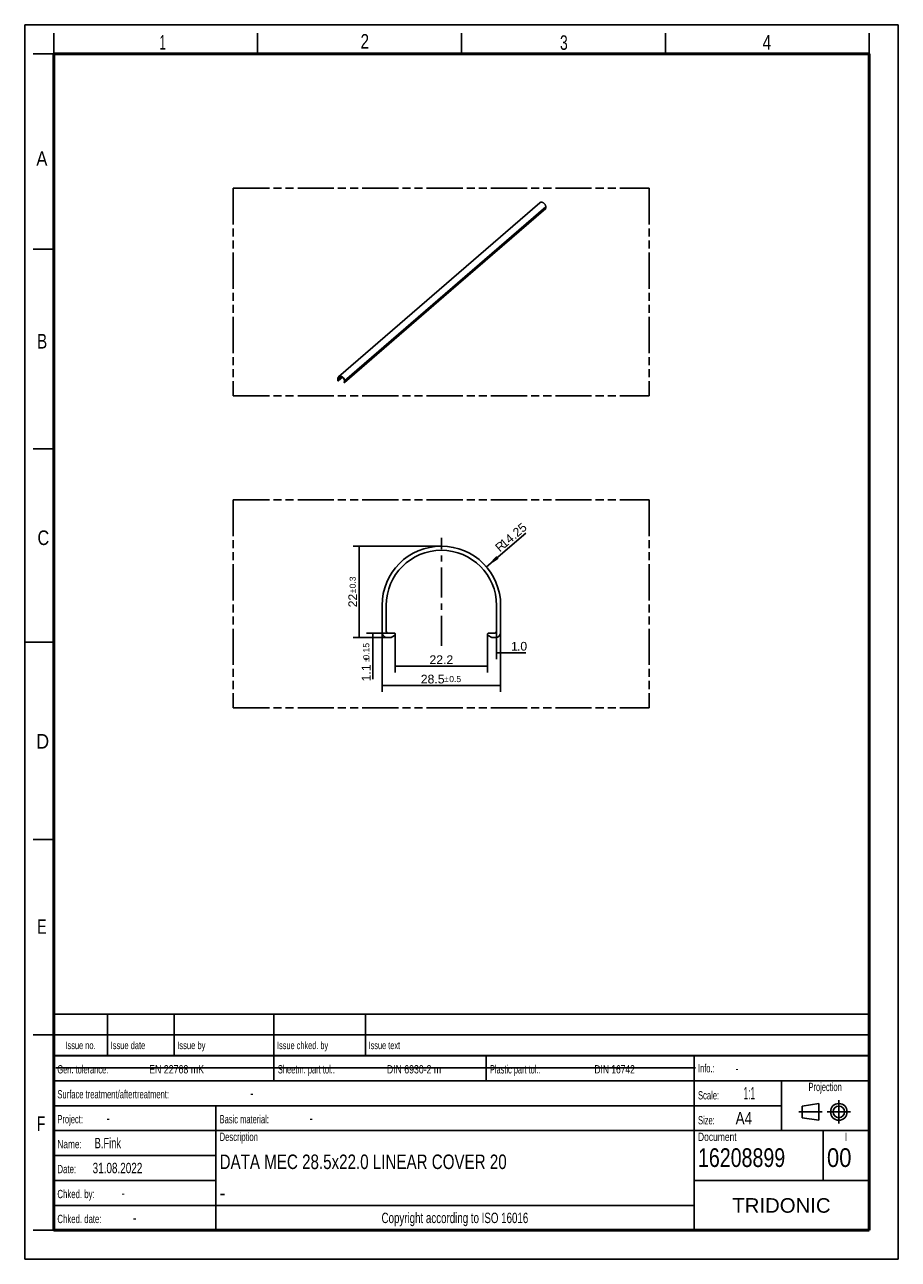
# Model space of a CAD drawing. Header units: millimetres. Extents: x 0 to 210, y 0 to 297.
import ezdxf
from ezdxf.enums import TextEntityAlignment as Align

# ---------------------------------------------------------------- set-up
doc = ezdxf.new("R2010")
doc.units = ezdxf.units.MM
doc.header["$LTSCALE"] = 19.36
doc.linetypes.add('CENTER', pattern=[0.6, 0.375, -0.075, 0.075, -0.075])
doc.linetypes.add('PHANTOM', pattern=[0.8, 0.45, -0.05, 0.1, -0.05, 0.1, -0.05])
doc.layers.get('0').update_dxf_attribs({"linetype": 'CONTINUOUS'})
for name, color, linetype in [('DEFAULT_1', 7, 'CENTER'), ('DEFAULT_3', 7, 'PHANTOM'), ('Z_DIM_2D', 7, 'CONTINUOUS'), ('Z_NOTICE', 7, 'CONTINUOUS'), ('Z_START_DATUMS', 7, 'CONTINUOUS')]:
    doc.layers.add(name, color=color, linetype=linetype)
doc.styles.get("Standard").update_dxf_attribs({"font": 'txt', "width": 0.7})
doc.styles.add('TEXTSTYLE_2', font='txt', dxfattribs={"width": 0.75})
doc.styles.add('TEXTSTYLE_3', font='helveticaneueltw1g-ltcn.otf')
doc.styles.add('TEXTSTYLE_4', font='gdt', dxfattribs={"width": 0.7})
doc.styles.add('TEXTSTYLE_5', font='arial.ttf')
doc.dimstyles.new('DIMSTYLE_1', dxfattribs={"dimtxt": 2.1, "dimasz": 3.5, "dimexe": 1.5, "dimexo": 0, "dimgap": 0.525, "dimtad": 1, "dimdsep": 46, "dimtxsty": 'TEXTSTYLE_3', "dimblk": '_FILLED', "dimblk1": '_FILLED', "dimblk2": '_FILLED', "dimcen": 0.09, "dimclrt": 5, "dimazin": 2, "dimtol": 1, "dimtp": 0.5, "dimtm": 0.5, "dimtfac": 1, "dimtofl": 0, "dimtmove": 0, "dimatfit": 3, "dimldrblk": '_FILLED', "dimfxl": 1, "dimtolj": 1, "dimarcsym": 0})
doc.dimstyles.new('DIMSTYLE_2', dxfattribs={"dimtxt": 2.1, "dimasz": 3.5, "dimexe": 1.5, "dimexo": 0, "dimgap": 0.525, "dimtad": 1, "dimdsep": 46, "dimtxsty": 'TEXTSTYLE_3', "dimblk": '_FILLED', "dimblk1": '_FILLED', "dimblk2": '_FILLED', "dimcen": 0.09, "dimclrt": 5, "dimazin": 2, "dimtp": 0.1, "dimtm": 0.1, "dimtfac": 1, "dimtofl": 0, "dimtmove": 0, "dimatfit": 3, "dimldrblk": '_FILLED', "dimfxl": 1, "dimtolj": 1, "dimarcsym": 0})
doc.dimstyles.new('DIMSTYLE_3', dxfattribs={"dimtxt": 2.1, "dimasz": 3.5, "dimexe": 1.5, "dimexo": 0, "dimgap": 0.525, "dimtad": 1, "dimdsep": 46, "dimtxsty": 'TEXTSTYLE_3', "dimblk": '_FILLED', "dimblk1": '_FILLED', "dimblk2": '_FILLED', "dimcen": 0.09, "dimclrt": 5, "dimazin": 2, "dimtol": 1, "dimtp": 0.3, "dimtm": 0.3, "dimtfac": 1, "dimtofl": 0, "dimtmove": 0, "dimatfit": 3, "dimldrblk": '_FILLED', "dimfxl": 1, "dimtolj": 1, "dimarcsym": 0})
doc.dimstyles.new('DIMSTYLE_4', dxfattribs={"dimtxt": 2.1, "dimasz": 3.5, "dimexe": 1.5, "dimexo": 0, "dimgap": 0.525, "dimtad": 1, "dimdsep": 46, "dimtxsty": 'TEXTSTYLE_3', "dimblk": '_FILLED', "dimblk1": '_FILLED', "dimblk2": '_FILLED', "dimcen": 0.09, "dimclrt": 5, "dimazin": 2, "dimtp": 0.2, "dimtm": 0.2, "dimtfac": 1, "dimtofl": 0, "dimtmove": 0, "dimatfit": 3, "dimldrblk": '_FILLED', "dimfxl": 1, "dimtolj": 1, "dimarcsym": 0})
doc.dimstyles.new('DIMSTYLE_5', dxfattribs={"dimtxt": 2.1, "dimasz": 3.5, "dimexe": 1.5, "dimexo": 0, "dimgap": 0.525, "dimtad": 1, "dimdsep": 46, "dimtxsty": 'TEXTSTYLE_3', "dimblk": '_FILLED', "dimblk1": '_FILLED', "dimblk2": '_FILLED', "dimcen": 0.09, "dimclrt": 5, "dimazin": 2, "dimtol": 1, "dimtp": 0.15, "dimtm": 0.15, "dimtfac": 1, "dimtofl": 0, "dimtmove": 0, "dimatfit": 3, "dimldrblk": '_FILLED', "dimfxl": 1, "dimtolj": 1, "dimarcsym": 0})
doc.dimstyles.new('DIMSTYLE_6', dxfattribs={"dimtxt": 2.1, "dimasz": 3.5, "dimexe": 1.5, "dimexo": 0, "dimgap": 0.525, "dimtad": 1, "dimdsep": 46, "dimtxsty": 'TEXTSTYLE_3', "dimblk": '_FILLED', "dimblk1": '_FILLED', "dimblk2": '_FILLED', "dimcen": 0.09, "dimclrt": 5, "dimazin": 2, "dimtp": 0.2, "dimtm": 0.2, "dimtfac": 1, "dimtofl": 0, "dimtmove": 0, "dimatfit": 3, "dimldrblk": '_FILLED', "dimfxl": 1, "dimtolj": 1, "dimarcsym": 0})

# ---------------------------------------------------------------- blocks, each defined once
blk = doc.blocks.new('PROJEKTIONSMETHODE_BL0', base_point=(192.31, 35.47))
at = {"color": 2, "linetype": 'CONTINUOUS'}
for p, q in [((186.91, 36.87), (190.91, 37.47)), ((186.91, 34.07), (186.91, 36.87)), ((190.91, 37.47), (190.91, 33.47)), ((190.91, 33.47), (186.91, 34.07))]:
    blk.add_line(p, q, dxfattribs=at)
for radius in [2, 1.4]:
    blk.add_circle((195.71, 35.47), radius, dxfattribs=at)
at = {"layer": 'DEFAULT_1', "color": 2, "linetype": 'CENTER'}
for p, q in [((195.71, 38.27), (195.71, 32.67)), ((191.71, 35.47), (186.11, 35.47)), ((192.91, 35.47), (198.5, 35.47))]:
    blk.add_line(p, q, dxfattribs=at)
blk = doc.blocks.new('*D0')
at = {"layer": 'Z_DIM_2D', "color": 2, "linetype": 'CONTINUOUS'}
for p, q in [((85.91, 150.76), (85.91, 136.51)), ((114.41, 150.76), (114.41, 136.51)), ((85.91, 138.01), (100.16, 138.01)), ((114.41, 138.01), (100.16, 138.01))]:
    blk.add_line(p, q, dxfattribs=at)
at = {"layer": 'Z_DIM_2D', "color": 5, "linetype": 'CONTINUOUS'}
for s, height, style, p in [('28.5', 2.1, 'TEXTSTYLE_3', (98.07, 138.53)), ('`', 1.47, 'TEXTSTYLE_4', (101.39, 138.85)), ('0.5', 1.47, 'TEXTSTYLE_3', (103.48, 138.85))]:
    blk.add_text(s, height=height, dxfattribs=dict(at, style=style)).set_placement(p, align=Align.CENTER)
blk = doc.blocks.new('_FILLED')
at = {"color": 0, "linetype": 'BYBLOCK'}
blk.add_solid([(0, 0), (-1, 0.125), (-1, -0.125)], dxfattribs=at)
blk = doc.blocks.new('_NONE')
blk = doc.blocks.new('*D1')
at = {"layer": 'Z_DIM_2D', "color": 2, "linetype": 'CONTINUOUS'}
for p, q in [((113.41, 151.06), (113.41, 144.4)), ((114.41, 150.76), (114.41, 144.4)), ((113.41, 145.9), (113.91, 145.9)), ((114.41, 145.9), (113.91, 145.9)), ((113.91, 145.9), (120.45, 145.9))]:
    blk.add_line(p, q, dxfattribs=at)
at = {"layer": 'Z_DIM_2D', "color": 5, "linetype": 'CONTINUOUS', "style": 'TEXTSTYLE_3'}
for s, p in [('1', (116.92, 146.43)), ('.0', (118.33, 146.43))]:
    blk.add_text(s, height=2.1, dxfattribs=at).set_placement(p)
blk = doc.blocks.new('*D2')
at = {"layer": 'Z_DIM_2D', "color": 2, "linetype": 'CONTINUOUS'}
for p, q in [((100.16, 171.56), (78.92, 171.56)), ((80.42, 171.56), (80.42, 160.56)), ((80.42, 149.56), (80.42, 160.56)), ((87.11, 149.56), (78.92, 149.56))]:
    blk.add_line(p, q, dxfattribs=at)
at = {"layer": 'Z_DIM_2D', "color": 5, "linetype": 'CONTINUOUS'}
for s, height, style, p in [('0.3', 1.47, 'TEXTSTYLE_3', (79.58, 162.83)), ('`', 1.47, 'TEXTSTYLE_4', (79.58, 160.74)), ('22', 2.1, 'TEXTSTYLE_3', (79.9, 158.47))]:
    blk.add_text(s, height=height, rotation=90, dxfattribs=dict(at, style=style)).set_placement(p, align=Align.CENTER)
blk = doc.blocks.new('*D3')
at = {"layer": 'Z_DIM_2D', "color": 2, "linetype": 'CONTINUOUS'}
blk.add_line((110.99, 166.58), (120.5, 174.72), dxfattribs=at)
at = {"layer": 'Z_DIM_2D', "color": 2, "linetype": 'CONTINUOUS', "xscale": 3.5, "yscale": 3.5, "zscale": 3.5, "rotation": 220.555829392}
blk.add_blockref('_FILLED', (110.99, 166.58), dxfattribs=at)
at = {"layer": 'Z_DIM_2D', "color": 5, "linetype": 'CONTINUOUS', "style": 'TEXTSTYLE_3'}
for s, p in [('14.25', (115.34, 170.99)), ('R', (114.22, 170.03))]:
    blk.add_text(s, height=2.1, rotation=40.5558, dxfattribs=at).set_placement(p)
blk = doc.blocks.new('*D4')
at = {"layer": 'Z_DIM_2D', "color": 2, "linetype": 'CONTINUOUS'}
for p, q in [((87.31, 150.66), (82.17, 150.66)), ((87.11, 149.56), (82.17, 149.56)), ((83.67, 150.66), (83.67, 150.11)), ((83.67, 149.56), (83.67, 150.11)), ((83.67, 150.11), (83.67, 139.57))]:
    blk.add_line(p, q, dxfattribs=at)
at = {"layer": 'Z_DIM_2D', "color": 5, "linetype": 'CONTINUOUS'}
for s, height, style, p in [('0.15', 1.47, 'TEXTSTYLE_3', (82.83, 148.27)), ('1.1', 2.1, 'TEXTSTYLE_3', (83.14, 143.1)), ('`', 1.47, 'TEXTSTYLE_4', (82.83, 144.81))]:
    blk.add_text(s, height=height, rotation=90, dxfattribs=dict(at, style=style)).set_placement(p, align=Align.RIGHT)
blk = doc.blocks.new('*D5')
at = {"layer": 'Z_DIM_2D', "color": 2, "linetype": 'CONTINUOUS'}
for p, q in [((89.06, 150.36), (89.06, 141.16)), ((111.26, 150.36), (111.26, 141.16)), ((89.06, 142.66), (100.16, 142.66)), ((111.26, 142.66), (100.16, 142.66))]:
    blk.add_line(p, q, dxfattribs=at)
at = {"layer": 'Z_DIM_2D', "color": 5, "linetype": 'CONTINUOUS', "style": 'TEXTSTYLE_3'}
blk.add_text('22.2', height=2.1, dxfattribs=at).set_placement((100.16, 143.19), align=Align.CENTER)

msp = doc.modelspace()

# ---------------------------------------------------------------- linework, layer by layer
at = {"color": 2, "linetype": 'CONTINUOUS'}
for p, q in [((0, 0), (0, 297)), ((0, 297), (210, 297)), ((210, 0), (210, 297)), ((7, 290), (7, 295)), ((56, 290), (56, 295)), ((105, 290), (105, 295)), ((154, 290), (154, 295)), ((203, 290), (203, 295)), ((7, 290), (2, 290)), ((7, 243), (2, 243)), ((7, 195), (2, 195)), ((0, 148.5), (7, 148.5)), ((7, 101), (2, 101)), ((6.914, 48.96), (6.914, 58.96)), ((6.914, 58.96), (202.914, 58.96)), ((19.914, 48.96), (19.914, 58.96)), ((35.914, 48.96), (35.914, 58.96)), ((59.914, 48.96), (59.914, 58.96)), ((81.914, 48.96), (81.914, 58.96)), ((202.914, 48.96), (202.914, 58.96)), ((7, 54), (2, 54)), ((6.914, 53.96), (202.914, 53.96)), ((6.914, 6.96), (6.914, 48.96)), ((6.914, 48.96), (202.914, 48.96)), ((6.914, 48.96), (202.914, 48.96)), ((59.914, 42.96), (59.914, 48.96)), ((110.914, 42.96), (110.914, 48.96)), ((160.914, 6.96), (160.914, 48.96)), ((202.914, 6.96), (202.914, 48.96)), ((6.914, 42.96), (202.914, 42.96)), ((181.914, 30.96), (181.914, 42.96)), ((6.914, 36.96), (181.914, 36.96)), ((45.914, 6.96), (45.914, 36.96)), ((6.914, 30.96), (202.914, 30.96)), ((191.914, 18.96), (191.914, 30.96)), ((6.914, 24.96), (45.914, 24.96)), ((6.914, 18.96), (45.914, 18.96)), ((160.914, 18.96), (202.914, 18.96)), ((6.914, 12.96), (160.914, 12.96)), ((7, 7), (2, 7)), ((6.914, 6.96), (202.914, 6.96)), ((0, 0), (210, 0))]:
    msp.add_line(p, q, dxfattribs=at)
at = {"color": 7, "linetype": 'CONTINUOUS'}
for p, q in [((75.466, 212.3), (123.799, 254.157)), ((76.894, 210.925), (125.227, 252.783)), ((125.244, 253.201), (125.244, 252.823)), ((75.266, 211.441), (75.266, 211.819)), ((75.323, 211.802), (75.323, 211.442)), ((75.379, 211.339), (75.335, 211.352)), ((75.346, 211.412), (75.43, 211.388)), ((75.39, 211.339), (75.439, 211.353)), ((75.443, 211.355), (76.404, 212.187)), ((76.733, 211.005), (76.853, 211.109)), ((76.738, 210.978), (76.786, 210.936)), ((76.746, 211.008), (76.83, 210.983)), ((76.842, 210.917), (76.798, 210.929)), ((76.853, 211), (76.853, 211.361)), ((76.911, 211.344), (76.911, 210.966)), ((85.909, 150.762), (85.909, 157.312)), ((86.909, 157.312), (86.909, 151.062)), ((113.409, 151.062), (113.409, 157.312)), ((114.409, 157.312), (114.409, 150.762)), ((87.866, 149.562), (87.109, 149.562)), ((87.309, 150.662), (88.759, 150.662)), ((88.066, 149.616), (88.909, 150.102)), ((111.409, 150.102), (112.252, 149.616)), ((111.559, 150.662), (113.009, 150.662)), ((113.209, 149.562), (112.452, 149.562)), ((7.468, 46.042), (161.268, 46.042))]:
    msp.add_line(p, q, dxfattribs=at)
at = {"color": 9, "linetype": 'CONTINUOUS'}
for p, q in [((76.911, 211.344), (125.244, 253.201)), ((125.244, 252.823), (76.911, 210.966)), ((75.323, 211.802), (75.979, 212.37)), ((76.278, 212.268), (75.323, 211.442)), ((75.346, 211.412), (76.312, 212.248)), ((76.376, 212.207), (75.43, 211.388)), ((76.746, 211.008), (76.853, 211.1)), ((76.853, 211.003), (76.83, 210.983))]:
    msp.add_line(p, q, dxfattribs=at)
at = {"color": 7, "linetype": 'CONTINUOUS'}
for points, const_width in [([(7, 7), (7, 290)], 0.7), ([(7, 290), (203, 290)], 0.7), ([(203, 7), (203, 290)], 0.7), ([(7, 49), (203, 49)], 0.5), ([(7, 7), (203, 7)], 0.7)]:
    msp.add_lwpolyline(points, dxfattribs=dict(at, const_width=const_width))
for centre, radius, start, end in [((100.159, 157.312), 14.25, 0, 180), ((100.159, 157.312), 13.25, 0, 180), ((87.109, 150.762), 1.2, 180, 270), ((87.309, 151.062), 0.4, 180, 270), ((87.866, 149.962), 0.4, 270, 300), ((88.759, 150.362), 0.3, 300, 90), ((111.559, 150.362), 0.3, 90, 240), ((112.452, 149.962), 0.4, 240, 270), ((113.009, 151.062), 0.4, 270, 360), ((113.209, 150.762), 1.2, 270, 360)]:
    msp.add_arc(centre, radius, start, end, dxfattribs=at)
for points, knots in [([(123.799, 254.157), (123.813, 254.169), (123.841, 254.191), (123.887, 254.22), (123.937, 254.245), (123.989, 254.265), (124.043, 254.28), (124.119, 254.294), (124.219, 254.298), (124.343, 254.284), (124.468, 254.25), (124.591, 254.198), (124.711, 254.129), (124.824, 254.044), (124.962, 253.912), (125.077, 253.758), (125.162, 253.59), (125.209, 253.46), (125.237, 253.331), (125.244, 253.244), (125.244, 253.201)], [0, 0, 0, 0, 0.0259293, 0.0519738, 0.0782445, 0.1048444, 0.1318655, 0.1593859, 0.2161103, 0.2753821, 0.3372535, 0.4015469, 0.4678938, 0.5357787, 0.6045838, 0.7420087, 0.8094983, 0.8752844, 0.9388904, 1, 1, 1, 1]), ([(125.244, 252.823), (125.244, 252.819), (125.243, 252.811), (125.24, 252.8), (125.235, 252.791), (125.23, 252.785), (125.227, 252.783)], [0, 0, 0, 0, 0.2663023, 0.5195433, 0.7625831, 1, 1, 1, 1]), ([(75.466, 212.3), (75.45, 212.286), (75.42, 212.256), (75.379, 212.206), (75.345, 212.151), (75.316, 212.091), (75.294, 212.028), (75.277, 211.961), (75.268, 211.891), (75.266, 211.843), (75.266, 211.819)], [0, 0, 0, 0, 0.1183828, 0.2374903, 0.3580115, 0.4805674, 0.6056864, 0.7337864, 0.8651654, 1, 1, 1, 1]), ([(75.266, 211.441), (75.266, 211.431), (75.269, 211.417), (75.277, 211.399), (75.286, 211.386), (75.296, 211.374), (75.312, 211.361), (75.325, 211.354), (75.335, 211.352)], [0, 0, 0, 0, 0.2376483, 0.3645777, 0.494405, 0.6250313, 0.7542742, 1, 1, 1, 1]), ([(75.323, 211.802), (75.323, 211.825), (75.325, 211.869), (75.334, 211.934), (75.349, 211.997), (75.37, 212.056), (75.397, 212.111), (75.429, 212.162), (75.467, 212.209), (75.495, 212.236), (75.51, 212.249)], [0, 0, 0, 0, 0.1348346, 0.2662136, 0.3943136, 0.5194326, 0.6419885, 0.7625097, 0.8816172, 1, 1, 1, 1]), ([(75.346, 211.412), (75.343, 211.413), (75.337, 211.416), (75.33, 211.423), (75.325, 211.432), (75.323, 211.438), (75.323, 211.442)], [0, 0, 0, 0, 0.2460846, 0.5056166, 0.7620046, 1, 1, 1, 1]), ([(75.379, 211.339), (75.381, 211.338), (75.384, 211.338), (75.388, 211.338), (75.39, 211.339)], [0, 0, 0, 0, 0.5187267, 1, 1, 1, 1]), ([(75.443, 211.355), (75.444, 211.356), (75.446, 211.358), (75.448, 211.363), (75.447, 211.368), (75.446, 211.373), (75.443, 211.378), (75.439, 211.384), (75.434, 211.387), (75.43, 211.388)], [0, 0, 0, 0, 0.1043959, 0.2147106, 0.334325, 0.4633001, 0.5989896, 0.7371008, 1, 1, 1, 1]), ([(75.439, 211.353), (75.44, 211.353), (75.441, 211.354), (75.443, 211.355), (75.443, 211.355)], [0, 0, 0, 0, 0.5051457, 1, 1, 1, 1]), ([(76.911, 211.344), (76.911, 211.386), (76.904, 211.473), (76.876, 211.603), (76.829, 211.732), (76.745, 211.901), (76.629, 212.055), (76.491, 212.186), (76.378, 212.271), (76.258, 212.341), (76.135, 212.393), (76.01, 212.426), (75.887, 212.441), (75.786, 212.436), (75.71, 212.422), (75.656, 212.407), (75.604, 212.387), (75.555, 212.363), (75.509, 212.334), (75.48, 212.311), (75.466, 212.3)], [0, 0, 0, 0, 0.0611096, 0.1247156, 0.1905017, 0.2579913, 0.3954162, 0.4642213, 0.5321063, 0.5984532, 0.6627465, 0.724618, 0.7838898, 0.8406141, 0.8681346, 0.8951556, 0.9217555, 0.9480262, 0.9740707, 1, 1, 1, 1]), ([(75.51, 212.249), (75.523, 212.26), (75.549, 212.281), (75.592, 212.308), (75.638, 212.331), (75.686, 212.349), (75.737, 212.363), (75.808, 212.376), (75.901, 212.38), (76.015, 212.367), (76.131, 212.336), (76.246, 212.287), (76.358, 212.223), (76.463, 212.144), (76.592, 212.021), (76.698, 211.878), (76.777, 211.722), (76.821, 211.601), (76.847, 211.481), (76.853, 211.4), (76.853, 211.361)], [0, 0, 0, 0, 0.0259293, 0.0519738, 0.0782445, 0.1048444, 0.1318655, 0.1593859, 0.2161103, 0.2753821, 0.3372535, 0.4015469, 0.4678938, 0.5357787, 0.6045838, 0.7420087, 0.8094983, 0.8752844, 0.9388904, 1, 1, 1, 1]), ([(76.733, 211.005), (76.733, 211.005), (76.731, 211.003), (76.73, 211), (76.729, 210.997), (76.729, 210.995)], [0, 0, 0, 0, 0.2380212, 0.4816797, 1, 1, 1, 1]), ([(76.729, 210.995), (76.729, 210.992), (76.731, 210.985), (76.735, 210.98), (76.738, 210.978)], [0, 0, 0, 0, 0.4817901, 1, 1, 1, 1]), ([(76.746, 211.008), (76.744, 211.008), (76.74, 211.009), (76.736, 211.007), (76.734, 211.006), (76.733, 211.005)], [0, 0, 0, 0, 0.5240914, 0.7659654, 1, 1, 1, 1]), ([(76.786, 210.936), (76.787, 210.935), (76.791, 210.932), (76.795, 210.93), (76.798, 210.929)], [0, 0, 0, 0, 0.2591342, 1, 1, 1, 1]), ([(76.848, 210.986), (76.846, 210.985), (76.844, 210.984), (76.839, 210.982), (76.835, 210.982), (76.832, 210.983), (76.83, 210.983)], [0, 0, 0, 0, 0.2497135, 0.4996106, 0.7497247, 1, 1, 1, 1]), ([(76.842, 210.917), (76.847, 210.915), (76.856, 210.913), (76.87, 210.914), (76.883, 210.918), (76.891, 210.923), (76.894, 210.925)], [0, 0, 0, 0, 0.2709664, 0.5256493, 0.7667315, 1, 1, 1, 1]), ([(76.853, 211), (76.853, 210.997), (76.853, 210.993), (76.85, 210.989), (76.849, 210.987), (76.848, 210.986)], [0, 0, 0, 0, 0.5183203, 0.7619788, 1, 1, 1, 1]), ([(76.894, 210.925), (76.897, 210.928), (76.902, 210.933), (76.907, 210.943), (76.91, 210.954), (76.911, 210.962), (76.911, 210.966)], [0, 0, 0, 0, 0.2374169, 0.4804567, 0.7336977, 1, 1, 1, 1])]:
    msp.add_open_spline(points, degree=3, knots=knots, dxfattribs=at)
at = {"layer": 'DEFAULT_3', "color": 7, "linetype": 'PHANTOM'}
for p, q in [((50.129, 257.68), (50.129, 207.68)), ((50.129, 257.68), (150.129, 257.68)), ((150.129, 257.68), (150.129, 207.68)), ((50.129, 207.68), (150.129, 207.68)), ((50.129, 182.68), (50.129, 132.68)), ((50.129, 182.68), (150.129, 182.68)), ((150.129, 182.68), (150.129, 132.68))]:
    msp.add_line(p, q, dxfattribs=at)
at = {"layer": 'DEFAULT_3', "color": 3, "linetype": 'PHANTOM'}
msp.add_line((50.129, 132.68), (150.129, 132.68), dxfattribs=at)
at = {"layer": 'Z_START_DATUMS', "color": 7, "linetype": 'CENTER'}
msp.add_line((100.159, 147.562), (100.159, 173.562), dxfattribs=at)

# ---------------------------------------------------------------- block references
at = {"color": 2, "linetype": 'CONTINUOUS'}
msp.add_blockref('PROJEKTIONSMETHODE_BL0', (192.305, 35.47), dxfattribs=at)

# ---------------------------------------------------------------- texts
at = {"color": 5, "linetype": 'CONTINUOUS', "style": 'TEXTSTYLE_2'}
for s, width, p in [('1', 0.571429, (32.414, 291)), ('2', 0.785714, (80.731, 291.24)), ('3', 0.714286, (128.684, 290.943)), ('4', 0.785714, (177.383, 290.991)), ('A', 0.857143, (2.787, 263.048)), ('B', 0.785714, (2.959, 219.099)), ('C', 0.833333, (3.07, 171.834)), ('D', 0.904762, (2.807, 122.857)), ('E', 0.714286, (3.002, 78.302)), ('F', 0.714286, (2.922, 30.897))]:
    msp.add_text(s, height=3.5, dxfattribs=dict(at, width=width)).set_placement(p)
at = {"layer": 'Z_NOTICE', "color": 5, "linetype": 'CONTINUOUS', "style": 'TEXTSTYLE_2'}
for s, height, width, p in [('Issue no.', 1.8, 0.719577, (13.414, 50.56)), ('Projection', 2, 0.671429, (192.414, 40.46)), ('I', 2, 0.833333, (197.414, 28.46)), ('Copyright according to ISO 16016', 2.5, 0.700149, (103.414, 8.71))]:
    msp.add_text(s, height=height, dxfattribs=dict(at, width=width)).set_placement(p, align=Align.CENTER)
for s, height, width, p in [('Issue date ', 1.8, 0.725108, (20.664, 50.56)), ('Issue by ', 1.8, 0.732804, (36.664, 50.56)), ('Issue chked. by', 1.8, 0.711111, (60.664, 50.56)), ('Issue text ', 1.8, 0.712121, (82.664, 50.56)), ('Gen. tolerance:', 2, 0.669841, (7.851, 44.71)), ('EN 22768 mK', 2, 0.792208, (29.911, 44.71)), ('Sheetm. part tol.:', 2, 0.67328, (60.851, 44.71)), ('DIN 6930-2 m', 2, 0.78373, (87.053, 44.71)), ('Plastic part tol.:', 2, 0.642857, (111.851, 44.71)), ('DIN 16742', 2, 0.759259, (136.958, 44.71)), ('Info.: ', 2, 0.64966, (161.851, 44.96)), ('Surface treatment/aftertreatment: ', 2, 0.681373, (7.851, 38.71)), ('-', 2.5, 0.714286, (54.184, 38.71)), ('Scale:  ', 2, 0.684524, (161.851, 38.46)), ('1:1', 3, 0.5, (172.803, 38.46)), ('Project: ', 2, 0.656085, (7.851, 32.71)), ('-', 2.5, 0.714286, (19.661, 32.71)), ('Basic material: ', 2, 0.675595, (46.851, 32.71)), ('-', 2.5, 0.714286, (68.47, 32.71)), ('Size: ', 2, 0.678571, (161.851, 32.46)), (' A4', 3, 0.809524, (169.994, 32.46)), ('Description', 2, 0.688312, (46.851, 28.46)), ('Document', 2, 0.761905, (161.851, 28.46)), ('Name: ', 2, 0.746032, (7.851, 26.71)), ('B.Fink', 2.5, 0.670635, (16.803, 26.71)), ('16208899', 4.5, 0.782738, (161.851, 22.21)), ('00', 4.5, 0.880952, (192.851, 22.21)), ('Date: ', 2, 0.706349, (7.851, 20.71)), ('31.08.2022', 2.5, 0.714286, (16.327, 20.71)), ('Chked. by: ', 2, 0.701299, (7.851, 14.71)), ('-', 2.5, 0.714286, (23.28, 14.71)), ('Chked. date: ', 2, 0.699634, (7.851, 8.71)), ('-', 2.5, 0.714286, (26.042, 8.71))]:
    msp.add_text(s, height=height, dxfattribs=dict(at, width=width)).set_placement(p)
at = {"layer": 'Z_NOTICE', "color": 5, "linetype": 'CONTINUOUS', "width": 0.714286}
msp.add_text('-', height=1.8, dxfattribs=at).set_placement((170.946, 44.96))
at = {"layer": 'Z_NOTICE', "color": 7, "linetype": 'CONTINUOUS', "style": 'TEXTSTYLE_2'}
for s, width, p in [('DATA MEC 28.5x22.0 LINEAR COVER 20', 0.778011, (46.851, 21.71)), ('-', 0.904762, (46.851, 14.21))]:
    msp.add_text(s, height=3.5, dxfattribs=dict(at, width=width)).set_placement(p)
at = {"layer": 'Z_NOTICE', "color": 5, "linetype": 'CONTINUOUS', "style": 'TEXTSTYLE_5'}
msp.add_text('TRIDONIC', height=3.5, dxfattribs=at).set_placement((181.914, 11.21), align=Align.CENTER)

# ---------------------------------------------------------------- dimensions: what is measured, and where the dimension line sits
at = {"layer": 'Z_DIM_2D', "color": 2, "linetype": 'CONTINUOUS'}
dim = msp.add_radius_dim(center=(100.159, 157.312), mpoint=(110.986, 166.577), text='R<>', dimstyle='DIMSTYLE_4', override={"dimpost": '<>'}, dxfattribs=at)
dim.commit()
dim.dimension.update_dxf_attribs({"geometry": '*D3', "text_midpoint": (117.529, 172.176), "dimtype": 164})
for base, p1, p2, angle, dimstyle, picture, middle in [((80.425, 171.562), (87.109, 149.562), (100.159, 171.562), 90, 'DIMSTYLE_3', '*D2', (80.425, 160.562)), ((83.67, 149.562), (87.309, 150.662), (87.109, 149.562), 270, 'DIMSTYLE_5', '*D4', (83.67, 143.918))]:
    dim = msp.add_linear_dim(base=base, p1=p1, p2=p2, angle=angle, dimstyle=dimstyle, override={"dimblk1": 'NONE', "dimblk2": 'NONE', "dimsah": 1}, dxfattribs=at)
    dim.commit()
    dim.dimension.update_dxf_attribs({"geometry": picture, "text_midpoint": middle, "dimtype": 160})
for base, p1, p2, dimstyle, picture, middle in [((114.409, 138.009), (85.909, 150.762), (114.409, 150.762), 'DIMSTYLE_1', '*D0', (100.159, 138.009)), ((111.259, 142.66), (89.059, 150.362), (111.259, 150.362), 'DIMSTYLE_6', '*D5', (100.155, 142.66))]:
    dim = msp.add_linear_dim(base=base, p1=p1, p2=p2, dimstyle=dimstyle, override={"dimblk1": 'NONE', "dimblk2": 'NONE', "dimsah": 1}, dxfattribs=at)
    dim.commit()
    dim.dimension.update_dxf_attribs({"geometry": picture, "text_midpoint": middle, "dimtype": 160})
dim = msp.add_linear_dim(base=(114.409, 145.902), p1=(113.409, 151.062), p2=(114.409, 150.762), text='<>.0', dimstyle='DIMSTYLE_2', override={"dimblk1": 'NONE', "dimblk2": 'NONE', "dimsah": 1}, dxfattribs=at)
dim.commit()
dim.dimension.update_dxf_attribs({"geometry": '*D1', "text_midpoint": (118.685, 145.902), "dimtype": 160})

doc.saveas('drawing.dxf')
